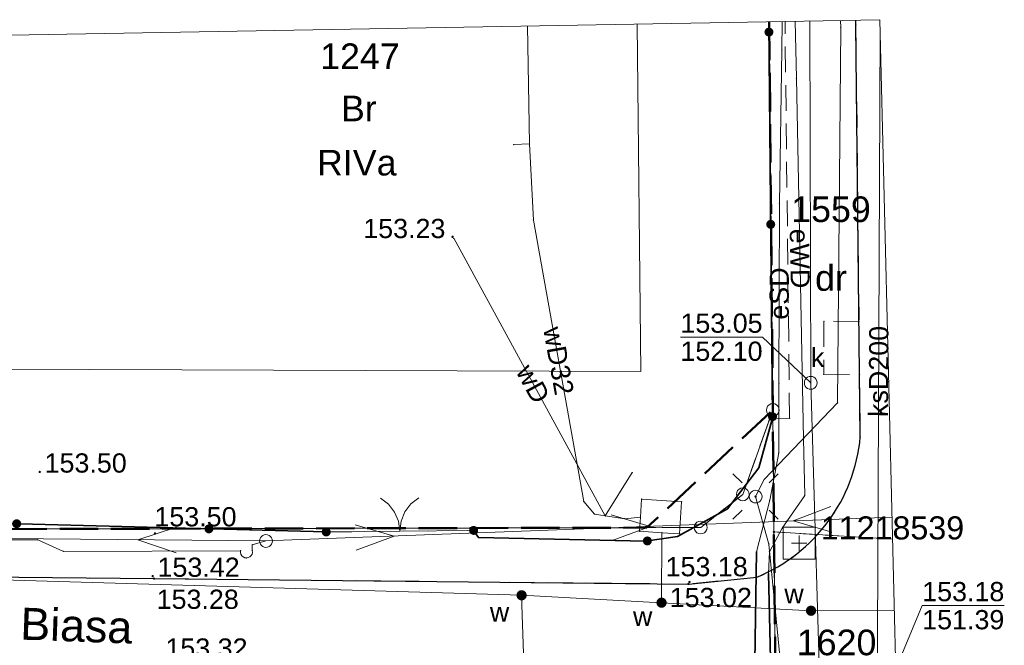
# Model space of a CAD drawing. Header units: metres. Extents: x 6492566 to 6492823, y 5613584 to 5613735.
# Tile 32 of 32: x 6492782 to 6492820, y 5613710 to 5613734. Entities that reach past the tile are written whole.
import ezdxf
from ezdxf.enums import TextEntityAlignment as Align

# ---------------------------------------------------------------- set-up
doc = ezdxf.new("R2010")
doc.units = ezdxf.units.M
for name, pattern in [('L_0_06', [2, 1.5, -0.5]), ('L_2_16', [0]), ('L_2_17', [0]), ('PRZER1-1', [2, 1, -1]), ('PRZER2-1', [3, 2, -1]), ('PRZER3-1', [4, 3, -1])]:
    doc.linetypes.add(name, pattern=pattern)
doc.layers.get('0').update_dxf_attribs({"linetype": 'CONTINUOUS', "lineweight": 18, "true_color": 0x000000})
for name, color, linetype, lineweight in [('GELULI_O', 7, 'PRZER3-1', 18), ('GEPPGD', 7, 'CONTINUOUS', 18), ('GESDZI', 7, 'CONTINUOUS', 18), ('GESDZI_O', 7, 'CONTINUOUS', 18), ('GOSRBG', 7, 'CONTINUOUS', 18), ('GSLKBR', 7, 'CONTINUOUS', 18), ('GSLKOG', 7, 'CONTINUOUS', 35), ('GSLKRW', 7, 'CONTINUOUS', 25), ('GSPPRB', 7, 'CONTINUOUS', 18), ('GSPPS3_O', 7, 'CONTINUOUS', 18), ('GSPSSP', 7, 'CONTINUOUS', 18), ('GSPWPS', 7, 'CONTINUOUS', 13), ('GSPWPS_O', 7, 'CONTINUOUS', 13), ('GSSKOD', 7, 'PRZER2-1', 18), ('GULLOB', 7, 'CONTINUOUS', 35), ('GUPELA', 7, 'CONTINUOUS', 18), ('GUPISN', 7, 'PRZER1-1', 18), ('GUPPRZ', 7, 'CONTINUOUS', 18), ('GUPPRZ_O', 7, 'CONTINUOUS', 18), ('GUSIKP', 7, 'CONTINUOUS', 18)]:
    doc.layers.add(name, color=color, linetype=linetype, lineweight=lineweight)
for name, color, linetype, lineweight, true_color in [('GESKKL', 7, 'PRZER3-1', 18, 0x24bc24), ('GESKKL_O', 7, 'PRZER3-1', 18, 0x24bc24), ('GESUZY', 7, 'PRZER1-1', 18, 0x008000), ('GESUZY_O', 7, 'PRZER1-1', 18, 0x008000), ('GULEPR', 1, 'CONTINUOUS', 18, 0xff0000), ('GULEPR_O', 1, 'CONTINUOUS', 18, 0xff0000), ('GULKPR', 7, 'CONTINUOUS', 18, 0x803300), ('GULKPR_O', 7, 'CONTINUOUS', 18, 0x803300), ('GULWPR', 5, 'CONTINUOUS', 18, 0x0000ff), ('GULWPR_O', 5, 'CONTINUOUS', 18, 0x0000ff), ('GUPKSD', 7, 'CONTINUOUS', 18, 0x803300), ('GUPKSD_O', 7, 'CONTINUOUS', 18, 0x803300), ('GUPWZA', 5, 'CONTINUOUS', 18, 0x0000ff), ('GUPWZA_O', 5, 'CONTINUOUS', 18, 0x0000ff), ('mpzp_linia_zabudowy_nieprzekraczalna', 7, 'L_2_17', 18, 0xd2691e), ('mpzp_linia_zabudowy_obowiazujaca', 7, 'L_2_16', 18, 0xd2691e), ('mpzp_linie_rozgraniczajace', 7, 'L_0_06', 50, 0xd2691e)]:
    doc.layers.add(name, color=color, linetype=linetype, lineweight=lineweight, true_color=true_color)
doc.styles.add('GEO-INFO', font='Arial')
doc.linetypes.add('L_2_16_SHX', pattern='A,0,-0.25,[1,mdcp Biasa 06 III 2025.shx,S=0.05,R=0,X=0,Y=0],-0.5,[2,mdcp Biasa 06 III 2025.shx,S=0.05,R=0,X=0,Y=0],-0.5,[3,mdcp Biasa 06 III 2025.shx,S=0.05,R=0,X=0,Y=0],-0.5,[4,mdcp Biasa 06 III 2025.shx,S=0.05,R=0,X=0,Y=0],-0.5,-0.5,-0.5,-0.5,-0.5,-0.25', length=4.5)
doc.linetypes.add('L_2_17_SHX', pattern='A,0,-0.25,[5,mdcp Biasa 06 III 2025.shx,S=0.05,R=0,X=0,Y=0],-0.5,[6,mdcp Biasa 06 III 2025.shx,S=0.05,R=0,X=0,Y=0],-0.5,[7,mdcp Biasa 06 III 2025.shx,S=0.05,R=0,X=0,Y=0],-0.5,[8,mdcp Biasa 06 III 2025.shx,S=0.05,R=0,X=0,Y=0],-0.5,-0.5,-0.5,-0.5,-0.5,-0.25', length=4.5)

# ---------------------------------------------------------------- blocks, each defined once
blk = doc.blocks.new('KOLO')
blk.add_hatch(color=0).paths.add_polyline_path([(-0.5, 0), (-0.482963, -0.12941), (-0.433013, -0.25), (-0.353553, -0.353553), (-0.25, -0.433013), (-0.12941, -0.482963), (0, -0.5), (0.12941, -0.482963), (0.25, -0.433013), (0.353553, -0.353553), (0.433013, -0.25), (0.482963, -0.12941), (0.5, 0), (0.482963, 0.12941), (0.433013, 0.25), (0.353553, 0.353553), (0.25, 0.433013), (0.12941, 0.482963), (0, 0.5), (-0.12941, 0.482963), (-0.25, 0.433013), (-0.353553, 0.353553), (-0.433013, 0.25), (-0.482963, 0.12941)])
blk = doc.blocks.new('OKRAG_PELNY')
at = {"color": 0}
blk.add_lwpolyline([(0, 0.5), (0.12941, 0.482963), (0.25, 0.433013), (0.353553, 0.353553), (0.433013, 0.25), (0.482963, 0.12941), (0.5, 0), (0.482963, -0.12941), (0.433013, -0.25), (0.353553, -0.353553), (0.25, -0.433013), (0.12941, -0.482963), (0, -0.5), (-0.12941, -0.482963), (-0.25, -0.433013), (-0.353553, -0.353553), (-0.433013, -0.25), (-0.482963, -0.12941), (-0.5, 0), (-0.482963, 0.12941), (-0.433013, 0.25), (-0.353553, 0.353553), (-0.25, 0.433013), (-0.12941, 0.482963)], close=True, dxfattribs=at)
blk = doc.blocks.new('POINT')
at = {"color": 0}
blk.add_point((0, 0), dxfattribs=at)
blk = doc.blocks.new('SUEO')
blk.add_hatch(color=0).paths.add_polyline_path([(-0.002174, 0.089974), (0.023762, 0.086807), (0.042561, 0.0793), (0.060131, 0.066965), (0.076266, 0.047786), (0.086234, 0.025762), (0.089972, 0.002226), (0.088646, -0.015553), (0.081114, -0.038994), (0.066834, -0.060276), (0.049699, -0.075033), (0.027576, -0.085671), (0.004027, -0.08991), (-0.019639, -0.087831), (-0.040932, -0.080154), (-0.059082, -0.067892), (-0.073734, -0.051607), (-0.08374, -0.032979), (-0.089221, -0.011817), (-0.089063, 0.012951), (-0.082571, 0.035806), (-0.069528, 0.057148), (-0.048957, 0.075519), (-0.026898, 0.085887)])
at = {"color": 0}
for points in [[(-1.767767, 1.767767), (-1.06066, 1.06066)], [(1.767767, 1.767767), (1.06066, 1.06066)], [(-1.767767, -1.767767), (-1.06066, -1.06066)], [(1.767767, -1.767767), (1.06066, -1.06066)]]:
    blk.add_lwpolyline(points, dxfattribs=at)
blk = doc.blocks.new('GSPSSP')
at = {"color": 0}
blk.add_lwpolyline([(1.25, 1.25), (1.25, -1.25), (-1.25, -1.25), (-1.25, 1.25)], close=True, dxfattribs=at)
for points in [[(0.6, 0), (-0.6, 0)], [(0, 0.6), (0, -0.6)]]:
    blk.add_lwpolyline(points, dxfattribs=at)
blk = doc.blocks.new('SUEP1')
at = {"color": 0}
blk.add_lwpolyline([(-1.5, -1), (1.5, 0), (-1.5, 1)], dxfattribs=at)
blk = doc.blocks.new('EPPGS')
at = {"color": 0}
blk.add_lwpolyline([(0, 0.5), (0.154508, 0.475528), (0.293893, 0.404508), (0.404508, 0.293893), (0.475528, 0.154508), (0.5, 0), (0.475528, -0.154508), (0.404508, -0.293893), (0.293893, -0.404508), (0.154508, -0.475528), (0, -0.5), (-0.154508, -0.475528), (-0.293893, -0.404508), (-0.404508, -0.293893), (-0.475528, -0.154508), (-0.5, 0), (-0.475528, 0.154508), (-0.404508, 0.293893), (-0.293893, 0.404508), (-0.154508, 0.475528)], close=True, dxfattribs=at)
blk = doc.blocks.new('SLBRA')
at = {"color": 0}
for points in [[(1.732051, 1), (1.414214, 0.585786), (1, 0.267949), (0.517638, 0.068148), (0, 0)], [(0, 0), (0.517638, -0.068148), (1, -0.267949), (1.414214, -0.585786), (1.732051, -1)]]:
    blk.add_lwpolyline(points, dxfattribs=at)
blk = doc.blocks.new('EPPGN')
blk.add_hatch(color=0).paths.add_polyline_path([(0, -0.09), (0.027812, -0.085595), (0.052901, -0.072812), (0.072812, -0.052901), (0.085595, -0.027812), (0.09, 0), (0.085595, 0.027812), (0.072812, 0.052901), (0.052901, 0.072812), (0.027812, 0.085595), (0, 0.09), (-0.027812, 0.085595), (-0.052901, 0.072812), (-0.072812, 0.052901), (-0.085595, 0.027812), (-0.09, 0), (-0.085595, -0.027812), (-0.072812, -0.052901), (-0.052901, -0.072812), (-0.027812, -0.085595)])

msp = doc.modelspace()

# ---------------------------------------------------------------- linework, layer by layer
at = {"layer": 'GESDZI', "color": 7, "linetype": 'Continuous', "lineweight": 18, "elevation": 10.22}
for points in [[(6492811.043, 5613734.044), (6492811.18, 5613718.894), (6492810.011, 5613715.605), (6492808.367, 5613714.314), (6492778.115, 5613714.246), (6492778.347, 5613724.323), (6492779.328, 5613733.482)], [(6492815.858, 5613713.857), (6492811.225, 5613714.142), (6492811.18, 5613718.894), (6492811.043, 5613734.044)], [(6492712.536, 5613714.767), (6492725.917, 5613714.685), (6492741.368, 5613714.627), (6492753.918, 5613714.581), (6492762.949, 5613714.549), (6492766.656, 5613714.362), (6492778.115, 5613714.246), (6492808.367, 5613714.314), (6492810.011, 5613715.605), (6492811.18, 5613718.894), (6492811.225, 5613714.142), (6492811.34, 5613703.308), (6492795.496, 5613703.173), (6492765.908, 5613702.863), (6492728.986, 5613702.408), (6492725.287, 5613701.965), (6492696.667, 5613701.05)], [(6492816.111, 5613703.516), (6492811.34, 5613703.308), (6492811.225, 5613714.142)], [(6492811.225, 5613714.142), (6492815.858, 5613713.857)]]:
    msp.add_lwpolyline(points, dxfattribs=at)
at = {"layer": 'GESKKL', "color": 82, "linetype": 'PRZER3-1', "lineweight": 18, "ltscale": 0.5, "true_color": 0x24bc24, "elevation": 10.06}
msp.add_lwpolyline([(6492811.045, 5613734.044), (6492811.18, 5613718.894), (6492810.011, 5613715.605), (6492808.367, 5613714.314), (6492778.115, 5613714.246), (6492778.347, 5613724.323), (6492779.328, 5613733.482)], dxfattribs=at)
at = {"layer": 'GESUZY', "color": 96, "linetype": 'PRZER1-1', "lineweight": 18, "ltscale": 0.5, "true_color": 0x008000, "elevation": 10.08}
for points in [[(6492811.045, 5613734.044), (6492811.18, 5613718.894), (6492810.011, 5613715.605), (6492808.367, 5613714.314), (6492778.115, 5613714.246), (6492778.347, 5613724.323), (6492779.328, 5613733.482)], [(6492815.858, 5613713.857), (6492811.225, 5613714.142), (6492811.18, 5613718.894), (6492811.045, 5613734.044)], [(6492712.536, 5613714.767), (6492725.917, 5613714.685), (6492741.368, 5613714.627), (6492753.918, 5613714.581), (6492762.949, 5613714.549), (6492766.656, 5613714.362), (6492778.115, 5613714.246), (6492808.367, 5613714.314), (6492810.011, 5613715.605), (6492811.18, 5613718.894), (6492811.225, 5613714.142), (6492811.34, 5613703.308), (6492795.496, 5613703.173), (6492765.908, 5613702.863), (6492728.986, 5613702.408), (6492725.287, 5613701.965), (6492696.667, 5613701.05)], [(6492811.34, 5613703.308), (6492811.225, 5613714.142), (6492815.858, 5613713.857)]]:
    msp.add_lwpolyline(points, dxfattribs=at)
at = {"layer": 'GOSRBG', "color": 7, "linetype": 'Continuous', "lineweight": 18, "elevation": 10.04}
msp.add_lwpolyline([(6492817.555, 5613644.538), (6492815.362, 5613734.12), (6492701.054, 5613732.094), (6492651.49, 5613730.982), (6492652.622, 5613647.128), (6492704.994, 5613627.943), (6492817.382, 5613583.79)], close=True, dxfattribs=at)
at = {"layer": 'GSLKBR', "color": 7, "linetype": 'Continuous', "lineweight": 18, "elevation": 10.18}
msp.add_lwpolyline([(6492799.51, 5613714.2), (6492793.76, 5613714.14)], dxfattribs=at)
at = {"layer": 'GSLKOG', "color": 7, "linetype": 'Continuous', "lineweight": 35, "elevation": 10.18}
for points in [[(6492811.026, 5613734.043), (6492811.17, 5613718.58), (6492810.64, 5613716.64), (6492809.41, 5613715.04), (6492807.46, 5613713.96), (6492806.22, 5613713.78), (6492799.7, 5613713.92), (6492799.51, 5613714.2)], [(6492793.76, 5613714.14), (6492778.3, 5613714.55), (6492778.54, 5613725.53), (6492779.245, 5613733.48)]]:
    msp.add_lwpolyline(points, dxfattribs=at)
at = {"layer": 'GSLKRW', "color": 7, "linetype": 'Continuous', "lineweight": 25, "elevation": 10.18}
msp.add_lwpolyline([(6492807.89, 5613712.11), (6492810.564, 5613712.379, 0.279126), (6492814.595, 5613717.847), (6492814.422, 5613733.915), (6492814.421, 5613734.104)], format="xyb", dxfattribs=at)
msp.add_lwpolyline([(6492711.89, 5613713.36), (6492714.34, 5613713), (6492718.49, 5613713), (6492787.04, 5613712.32), (6492807.89, 5613712.11)], dxfattribs=at)
at = {"layer": 'GSPPRB', "color": 7, "linetype": 'Continuous', "lineweight": 18}
for p in [(6492813.83, 5613733.82, 10.28), (6492814.422, 5613733.915, 10.28), (6492811.538, 5613732.937, 10.28), (6492812.1, 5613731.835, 10.28), (6492801.073, 5613729.249, 10.28), (6492801.685, 5613729.277, 10.28), (6492811.441, 5613726.951, 10.28), (6492801.843, 5613726.304, 10.28), (6492798.735, 5613725.594, 10.28), (6492813.176, 5613722.358, 10.28), (6492814.547, 5613722.354, 10.28), (6492813.171, 5613720.294, 10.28), (6492814.569, 5613720.27, 10.28), (6492811.419, 5613719.926, 10.28), (6492813.71, 5613719.17, 10.28), (6492811.17, 5613718.58, 10.28), (6492811.834, 5613718.571, 10.28), (6492812.374, 5613717.776, 10.28), (6492814.595, 5613717.847, 10.28), (6492811.41, 5613717.226, 10.28), (6492805.701, 5613716.457, 10.28), (6492810.64, 5613716.64, 10.28), (6492810.85, 5613716.19, 10.28), (6492803.809, 5613715.325, 10.28), (6492806.061, 5613715.422, 10.28), (6492807.624, 5613715.32, 10.28), (6492811.061, 5613715.376, 10.28), (6492812.425, 5613715.567, 10.28), (6492809.41, 5613715.04, 10.28), (6492804.23, 5613714.836, 10.28), (6492804.643, 5613714.764, 10.28), (6492805.404, 5613714.654, 10.28), (6492806.015, 5613714.718, 10.28), (6492806.015, 5613714.718, 10.28), (6492813.342, 5613714.55, 10.28), (6492793.76, 5613714.14, 10.28), (6492799.51, 5613714.2, 10.28), (6492805.979, 5613714.169, 10.28), (6492806.857, 5613714.112, 10.28), (6492806.857, 5613714.112, 10.28), (6492811.547, 5613714.285, 10.28), (6492782.508, 5613713.837, 10.28), (6492799.7, 5613713.92, 10.28), (6492806.22, 5613713.78, 10.28), (6492807.46, 5613713.96, 10.28), (6492807.543, 5613714.067, 10.28), (6492783.51, 5613713.383, 10.28), (6492790.423, 5613713.41, 10.28), (6492790.877, 5613713.644, 10.28), (6492790.877, 5613713.415, 10.28), (6492810.548, 5613713.366, 10.28), (6492811.03, 5613713.67, 10.28), (6492811.05, 5613713.37, 10.28), (6492790.653, 5613713.127, 10.28), (6492810.564, 5613712.379, 10.28), (6492811.018, 5613712.516, 10.28)]:
    msp.add_point(p, dxfattribs=at)
at = {"layer": 'GSSKOD', "color": 7, "linetype": 'PRZER2-1', "lineweight": 18, "ltscale": 0.5, "elevation": 10.18}
msp.add_lwpolyline([(6492814.421, 5613734.104), (6492814.422, 5613733.915), (6492814.547, 5613722.354), (6492813.176, 5613722.358), (6492813.171, 5613720.294), (6492814.569, 5613720.27), (6492814.595, 5613717.847, -0.279126), (6492810.564, 5613712.379), (6492807.89, 5613712.11), (6492787.04, 5613712.32), (6492718.49, 5613713), (6492714.34, 5613713), (6492711.89, 5613713.36)], format="xyb", dxfattribs=at)
msp.add_lwpolyline([(6492718.54, 5613714.63), (6492749.19, 5613714.51), (6492766.54, 5613714.36), (6492774.23, 5613714.42), (6492774.24, 5613714.53), (6492778.3, 5613714.55), (6492793.76, 5613714.14), (6492799.51, 5613714.2), (6492799.7, 5613713.92), (6492806.22, 5613713.78), (6492807.46, 5613713.96), (6492809.41, 5613715.04), (6492810.64, 5613716.64), (6492811.17, 5613718.58), (6492811.834, 5613718.571), (6492811.658, 5613734.055)], dxfattribs=at)
at = {"layer": 'GULEPR', "color": 1, "linetype": 'Continuous', "lineweight": 18, "true_color": 0xff0000, "elevation": 10.14}
for points in [[(6492817.524, 5613645.771), (6492814.56, 5613645.83), (6492814.52, 5613646.59), (6492814.44, 5613629.74), (6492814.52, 5613646.59), (6492814.36, 5613659.3), (6492814.21, 5613675.48), (6492813.23, 5613676.23), (6492813.28, 5613686.93), (6492814.16, 5613687.21), (6492813.84, 5613693.71), (6492813.51, 5613695.18), (6492811.98, 5613704.01), (6492811.03, 5613713.67), (6492810.51, 5613715.52), (6492810.85, 5613716.19), (6492813.71, 5613719.17), (6492813.83, 5613733.82), (6492813.825, 5613734.093)], [(6492811.542, 5613734.053), (6492811.538, 5613732.937), (6492811.441, 5613726.951), (6492811.419, 5613719.926), (6492811.41, 5613717.226), (6492811.061, 5613715.376), (6492810.548, 5613713.366)], [(6492812.056, 5613734.062), (6492812.1, 5613731.835), (6492812.374, 5613717.776), (6492812.425, 5613715.567), (6492811.547, 5613714.285), (6492811.05, 5613713.37), (6492811.018, 5613712.516)], [(6492651.756, 5613711.21), (6492682.048, 5613713.024), (6492716.863, 5613714.457), (6492753.8, 5613714.134), (6492791.409, 5613713.79), (6492815.837, 5613714.718)]]:
    msp.add_lwpolyline(points, dxfattribs=at)
for points in [[(6492791.409, 5613713.79), (6492790.877, 5613713.644), (6492790.877, 5613713.415, -1.25681), (6492790.423, 5613713.41), (6492783.51, 5613713.383), (6492782.508, 5613713.837), (6492778.38, 5613713.837), (6492773.709, 5613713.913)], [(6492810.548, 5613713.366), (6492810.431, 5613705.653), (6492810.471, 5613705.128, 0.1328), (6492811.09, 5613703.969, -0.254416), (6492811.897, 5613701.677), (6492812.101, 5613696.425), (6492812.307, 5613689.03), (6492812.434, 5613681.509), (6492812.497, 5613673.249), (6492812.513, 5613665.932)], [(6492811.018, 5613712.516), (6492811.164, 5613705.877), (6492811.164, 5613705.351, 0.27735), (6492811.601, 5613704.491, -0.220525), (6492812.421, 5613702.928), (6492812.504, 5613701.374), (6492812.528, 5613694.461), (6492812.61, 5613685.596), (6492812.618, 5613680.48), (6492812.683, 5613675.282), (6492812.699, 5613669.546)]]:
    msp.add_lwpolyline(points, format="xyb", dxfattribs=at)
at = {"layer": 'GULKPR', "color": 36, "linetype": 'Continuous', "lineweight": 18, "true_color": 0x803300, "elevation": 10.14}
for points in [[(6492817.42, 5613597.163), (6492813.516, 5613606.852), (6492813.305, 5613653.85), (6492813.094, 5613700.878), (6492813.096, 5613705.478), (6492812.661, 5613719.956), (6492812.624, 5613734.072)], [(6492815.246, 5613707.04), (6492815.37, 5613733.763)]]:
    msp.add_lwpolyline(points, dxfattribs=at)
at = {"layer": 'GULLOB', "color": 7, "linetype": 'Continuous', "lineweight": 35, "elevation": 10.12}
for points in [[(6492810.431, 5613705.653), (6492810.548, 5613713.366)], [(6492811.164, 5613705.877), (6492811.018, 5613712.516)]]:
    msp.add_lwpolyline(points, dxfattribs=at)
at = {"layer": 'GULWPR', "color": 5, "linetype": 'Continuous', "lineweight": 18, "true_color": 0x0000ff, "elevation": 10.14}
for points in [[(6492801.612, 5613733.877), (6492801.685, 5613729.277), (6492801.843, 5613726.304), (6492803.809, 5613715.325), (6492804.23, 5613714.836), (6492804.643, 5613714.764), (6492805.404, 5613714.654), (6492806.015, 5613714.718)], [(6492801.685, 5613729.277), (6492801.073, 5613729.249)], [(6492798.735, 5613725.594), (6492804.643, 5613714.764)], [(6492804.643, 5613714.764), (6492805.701, 5613716.457)], [(6492806.857, 5613714.112), (6492806.841, 5613711.382)], [(6492651.77, 5613710.2), (6492652.538, 5613710.247), (6492659.621, 5613710.603), (6492663.294, 5613710.8), (6492670.912, 5613711.628), (6492702.032, 5613713.649), (6492753.46, 5613712.33), (6492754.065, 5613712.388), (6492761.66, 5613712.533), (6492767.45, 5613712.68), (6492801.381, 5613711.67), (6492806.841, 5613711.382), (6492812.672, 5613711.067), (6492815.926, 5613711.08)], [(6492801.381, 5613711.67), (6492801.678, 5613702.923)]]:
    msp.add_lwpolyline(points, dxfattribs=at)
at = {"layer": 'GUPPRZ_O', "color": 36, "linetype": 'Continuous', "lineweight": 9, "true_color": 0x803300, "elevation": 10.8, "flags": 128}
for points in [[(6492807.578, 5613721.737), (6492810.782, 5613721.737), (6492812.661, 5613719.956)], [(6492807.578, 5613721.737), (6492810.782, 5613721.737)], [(6492820.211, 5613711.266), (6492817.008, 5613711.266), (6492815.246, 5613707.04)], [(6492817.008, 5613711.266), (6492820.211, 5613711.266)]]:
    msp.add_lwpolyline(points, dxfattribs=at)
at = {"layer": 'GUSIKP', "color": 5, "linetype": 'Continuous', "lineweight": 18, "true_color": 0x0000ff, "elevation": 10.14}
msp.add_lwpolyline([(6492806.061, 5613715.422), (6492807.624, 5613715.32), (6492807.543, 5613714.067), (6492806.857, 5613714.112), (6492805.979, 5613714.169), (6492806.015, 5613714.718)], close=True, dxfattribs=at)
at = {"layer": 'mpzp_linia_zabudowy_nieprzekraczalna', "linetype": 'CONTINUOUS', "lineweight": 18}
msp.add_line((6492806.03, 5613720.4), (6492805.893, 5613733.952), dxfattribs=at)
at = {"layer": 'mpzp_linia_zabudowy_nieprzekraczalna', "linetype": 'L_2_17_SHX', "lineweight": 18}
msp.add_line((6492806.03, 5613720.4), (6492805.893, 5613733.952), dxfattribs=at)
at = {"layer": 'mpzp_linia_zabudowy_obowiazujaca', "linetype": 'CONTINUOUS', "lineweight": 18}
msp.add_line((6492712.69, 5613720.71), (6492806.03, 5613720.4), dxfattribs=at)
at = {"layer": 'mpzp_linia_zabudowy_obowiazujaca', "linetype": 'L_2_16_SHX', "lineweight": 18}
msp.add_line((6492712.69, 5613720.71), (6492806.03, 5613720.4), dxfattribs=at)
at = {"layer": 'mpzp_linie_rozgraniczajace', "lineweight": 50, "flags": 128}
for points in [[(6492811.043, 5613734.044), (6492811.18, 5613718.894), (6492811.225, 5613714.142), (6492811.34, 5613703.308), (6492811.712, 5613652.238), (6492811.763, 5613644.704)], [(6492741.368, 5613714.627), (6492753.918, 5613714.581), (6492762.949, 5613714.549), (6492766.656, 5613714.362), (6492778.115, 5613714.246), (6492806.27, 5613714.309), (6492811.18, 5613718.894)]]:
    msp.add_lwpolyline(points, dxfattribs=at)

# ---------------------------------------------------------------- block references
at = {"layer": 'GEPPGD', "color": 7, "lineweight": 18, "xscale": 0.5, "yscale": 0.5}
for name, p in [('EPPGS', (6492811.18, 5613718.894, 10.24)), ('EPPGS', (6492810.011, 5613715.605, 10.24)), ('EPPGS', (6492808.367, 5613714.314, 10.24)), ('EPPGN', (6492811.225, 5613714.142, 10.24))]:
    msp.add_blockref(name, p, dxfattribs=at)
at = {"layer": 'GSLKBR', "color": 7, "lineweight": 18, "xscale": 0.7499999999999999, "yscale": 0.75, "rotation": 90.5978473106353}
msp.add_blockref('SLBRA', (6492796.635, 5613714.17, 10.18), dxfattribs=at)
at = {"layer": 'GSLKOG', "color": 7, "lineweight": 35, "xscale": 0.35, "yscale": 0.35}
for p in [(6492811.03, 5613733.637, 10.18), (6492811.1, 5613726.137, 10.18), (6492811.169, 5613718.637, 10.18), (6492781.686, 5613714.46, 10.18), (6492789.184, 5613714.261, 10.18), (6492793.76, 5613714.14, 10.18), (6492799.51, 5613714.2, 10.18), (6492806.288, 5613713.79, 10.18)]:
    msp.add_blockref('KOLO', p, dxfattribs=at)
at = {"layer": 'GSPSSP', "color": 7, "lineweight": 18, "xscale": 0.5, "yscale": 0.5}
msp.add_blockref('GSPSSP', (6492812.21, 5613713.7, 10.36), dxfattribs=at)
at = {"layer": 'GSPWPS', "color": 7, "lineweight": 13, "xscale": 0.09, "yscale": 0.09}
for p in [(6492798.688, 5613725.654, 10.08), (6492782.586, 5613716.482, 10.08), (6492787.08, 5613714.08, 10.08), (6492786.99, 5613712.42, 10.08), (6492787.04, 5613712.32, 10.08), (6492807.89, 5613712.11, 10.08), (6492807.93, 5613712.19, 10.08)]:
    msp.add_blockref('KOLO', p, dxfattribs=at)
at = {"layer": 'GULEPR', "color": 1, "lineweight": 18, "true_color": 0xff0000, "xscale": 0.5, "yscale": 0.5}
for p, rotation in [((6492805.648, 5613714.331, 10.15), 2.173939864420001), ((6492812.72, 5613714.599, 10.15), 182.17393986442), ((6492795.656, 5613713.952, 10.15), 2.173939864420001), ((6492787.159, 5613713.829, 10.15), 179.4767867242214)]:
    msp.add_blockref('SUEP1', p, dxfattribs=dict(at, rotation=rotation))
at = {"layer": 'GUPELA', "color": 7, "lineweight": 18, "xscale": 0.5, "yscale": 0.5}
for name, p in [('SUEO', (6492810.51, 5613715.52, 10.15)), ('OKRAG_PELNY', (6492810.51, 5613715.52, 10.16))]:
    msp.add_blockref(name, p, dxfattribs=at)
at = {"layer": 'GUPISN', "color": 7, "lineweight": 18, "xscale": 0.5, "yscale": 0.5}
msp.add_blockref('OKRAG_PELNY', (6492791.409, 5613713.79, 10.16), dxfattribs=at)
at = {"layer": 'GUPKSD', "color": 36, "lineweight": 18, "true_color": 0x803300, "xscale": 0.5, "yscale": 0.5}
msp.add_blockref('OKRAG_PELNY', (6492812.661, 5613719.956, 10.16), dxfattribs=at)
at = {"layer": 'GUPPRZ', "color": 36, "lineweight": 18, "true_color": 0x803300}
msp.add_blockref('POINT', (6492812.661, 5613719.956, 10.16), dxfattribs=at)
at = {"layer": 'GUPWZA', "color": 5, "lineweight": 18, "true_color": 0x0000ff, "yscale": 0.4}
for p, xscale, rotation in [((6492801.381, 5613711.67, 10.16), 0.4, 92.61965007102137), ((6492806.841, 5613711.382, 10.16), 0.3999999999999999, 269.6769978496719), ((6492812.672, 5613711.067, 10.16), 0.3999999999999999, 180.2339153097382)]:
    msp.add_blockref('KOLO', p, dxfattribs=dict(at, xscale=xscale, rotation=rotation))

# ---------------------------------------------------------------- texts
at = {"layer": 'GELULI_O', "color": 7, "linetype": 'Continuous', "lineweight": 0, "style": 'GEO-INFO'}
msp.add_text('Wojciecha Biasa', height=1.25, rotation=357.9234, dxfattribs=at).set_placement((6492779.749, 5613710.643, 10.8), align=Align.MIDDLE_CENTER)
at = {"layer": 'GESDZI_O', "color": 7, "linetype": 'Continuous', "lineweight": 0, "style": 'GEO-INFO'}
msp.add_text('1247', height=1, dxfattribs=at).set_placement((6492795.076, 5613732.702, 10.8), align=Align.MIDDLE)
for s, p in [('1559', (6492813.45, 5613726.727, 10.8)), ('1620', (6492813.668, 5613709.831, 10.8))]:
    msp.add_text(s, height=1, dxfattribs=at).set_placement(p, align=Align.MIDDLE_CENTER)
at = {"layer": 'GESKKL_O', "color": 82, "linetype": 'Continuous', "lineweight": 0, "true_color": 0x24bc24, "style": 'GEO-INFO'}
msp.add_text('RIVa', height=1, dxfattribs=at).set_placement((6492794.953, 5613728.537, 10.8), align=Align.MIDDLE)
at = {"layer": 'GESUZY_O', "color": 96, "linetype": 'Continuous', "lineweight": 0, "true_color": 0x008000, "style": 'GEO-INFO'}
msp.add_text('Br', height=1, dxfattribs=at).set_placement((6492795.033, 5613730.657, 10.8), align=Align.MIDDLE)
msp.add_text('dr', height=1, dxfattribs=at).set_placement((6492813.451, 5613724.046, 10.8), align=Align.MIDDLE_CENTER)
at = {"layer": 'GSPPS3_O', "color": 7, "linetype": 'Continuous', "lineweight": 0, "style": 'GEO-INFO'}
msp.add_text('11218539', height=0.9, dxfattribs=at).set_placement((6492813.052, 5613714.299, 10.8), align=Align.MIDDLE_LEFT)
at = {"layer": 'GSPWPS_O', "color": 7, "linetype": 'Continuous', "lineweight": 0, "style": 'GEO-INFO'}
for s, p in [('153.23', (6492795.205, 5613725.602, 10.8)), ('153.50', (6492782.774, 5613716.455, 10.8)), ('153.50', (6492787.059, 5613714.358, 10.8)), ('153.42', (6492787.179, 5613712.39, 10.8)), ('153.18', (6492806.998, 5613712.412, 10.8)), ('153.28', (6492787.145, 5613711.14, 10.8)), ('153.02', (6492807.161, 5613711.21, 10.8)), ('153.32', (6492787.488, 5613709.237, 10.8))]:
    msp.add_text(s, height=0.75, dxfattribs=at).set_placement(p)
at = {"layer": 'GULEPR_O', "color": 1, "linetype": 'Continuous', "lineweight": 0, "true_color": 0xff0000, "style": 'GEO-INFO'}
for s, rotation, p in [('eWD', 271.1159, (6492812.237, 5613724.806, 10.8)), ('eSD', 89.8212, (6492811.43, 5613723.439, 10.8))]:
    msp.add_text(s, height=0.75, rotation=rotation, dxfattribs=at).set_placement(p, align=Align.MIDDLE_CENTER)
at = {"layer": 'GULKPR_O', "color": 36, "linetype": 'Continuous', "lineweight": 0, "true_color": 0x803300, "style": 'GEO-INFO'}
msp.add_text('ksD200', height=0.75, rotation=89.7325, dxfattribs=at).set_placement((6492815.308, 5613720.401, 10.8), align=Align.MIDDLE_CENTER)
at = {"layer": 'GULWPR_O', "color": 5, "linetype": 'Continuous', "lineweight": 0, "true_color": 0x0000ff, "style": 'GEO-INFO'}
msp.add_text('wD32', height=0.75, rotation=280.1513, dxfattribs=at).set_placement((6492802.826, 5613720.814, 10.8), align=Align.MIDDLE_CENTER)
msp.add_text('wD', height=0.75, rotation=298.6142, dxfattribs=at).set_placement((6492801.832, 5613719.917, 10.8), align=Align.MIDDLE)
msp.add_text('wD', height=0.75, rotation=298.6142, dxfattribs=at).set_placement((6492801.832, 5613719.917, 10.8), align=Align.MIDDLE)
at = {"layer": 'GUPKSD_O', "color": 36, "linetype": 'Continuous', "lineweight": 0, "true_color": 0x803300, "style": 'GEO-INFO'}
msp.add_text('k', height=0.75, dxfattribs=at).set_placement((6492813.191, 5613720.568, 10.8), align=Align.RIGHT)
at = {"layer": 'GUPPRZ_O', "color": 36, "linetype": 'Continuous', "lineweight": 0, "true_color": 0x803300, "style": 'GEO-INFO'}
for s, p in [('153.05', (6492807.578, 5613721.909)), ('152.10', (6492807.578, 5613720.814)), ('153.18', (6492817.008, 5613711.439)), ('151.39', (6492817.008, 5613710.344))]:
    msp.add_text(s, height=0.75, dxfattribs=at).set_placement(p)
at = {"layer": 'GUPWZA_O', "color": 5, "linetype": 'Continuous', "lineweight": 0, "true_color": 0x0000ff, "style": 'GEO-INFO'}
for p in [(6492812.387, 5613711.356, 10.8), (6492800.9, 5613710.642, 10.8), (6492806.483, 5613710.474, 10.8)]:
    msp.add_text('w', height=0.75, dxfattribs=at).set_placement(p, align=Align.RIGHT)

doc.saveas('drawing.dxf')
